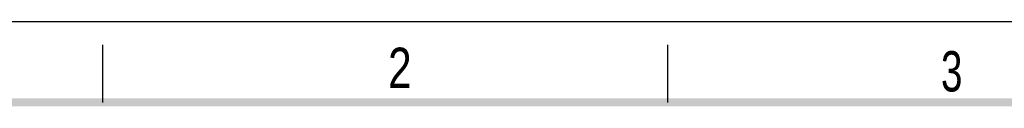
# Model space of a CAD drawing. Header units: millimetres. Extents: x 0 to 210, y 0 to 297.
# Tile 30 of 31: x 49 to 134, y 290 to 297. Entities that reach past the tile are written whole.
import ezdxf

# ---------------------------------------------------------------- set-up
doc = ezdxf.new("R2010")
doc.units = ezdxf.units.MM
doc.header["$LTSCALE"] = 19.36
doc.layers.get('0').update_dxf_attribs({"linetype": 'CONTINUOUS'})
doc.styles.add('TEXTSTYLE_2', font='txt', dxfattribs={"width": 0.75})

msp = doc.modelspace()

# ---------------------------------------------------------------- linework, layer by layer
at = {"color": 2, "linetype": 'CONTINUOUS'}
for p, q in [((0, 297), (210, 297)), ((56, 290), (56, 295)), ((105, 290), (105, 295))]:
    msp.add_line(p, q, dxfattribs=at)
at = {"color": 7, "linetype": 'CONTINUOUS', "const_width": 0.7}
msp.add_lwpolyline([(7, 290), (203, 290)], dxfattribs=at)

# ---------------------------------------------------------------- texts
at = {"color": 5, "linetype": 'CONTINUOUS', "style": 'TEXTSTYLE_2'}
for s, width, p in [('2', 0.785714, (80.73138, 291.23958)), ('3', 0.714286, (128.68391, 290.94286))]:
    msp.add_text(s, height=3.5, dxfattribs=dict(at, width=width)).set_placement(p)

doc.saveas('drawing.dxf')
